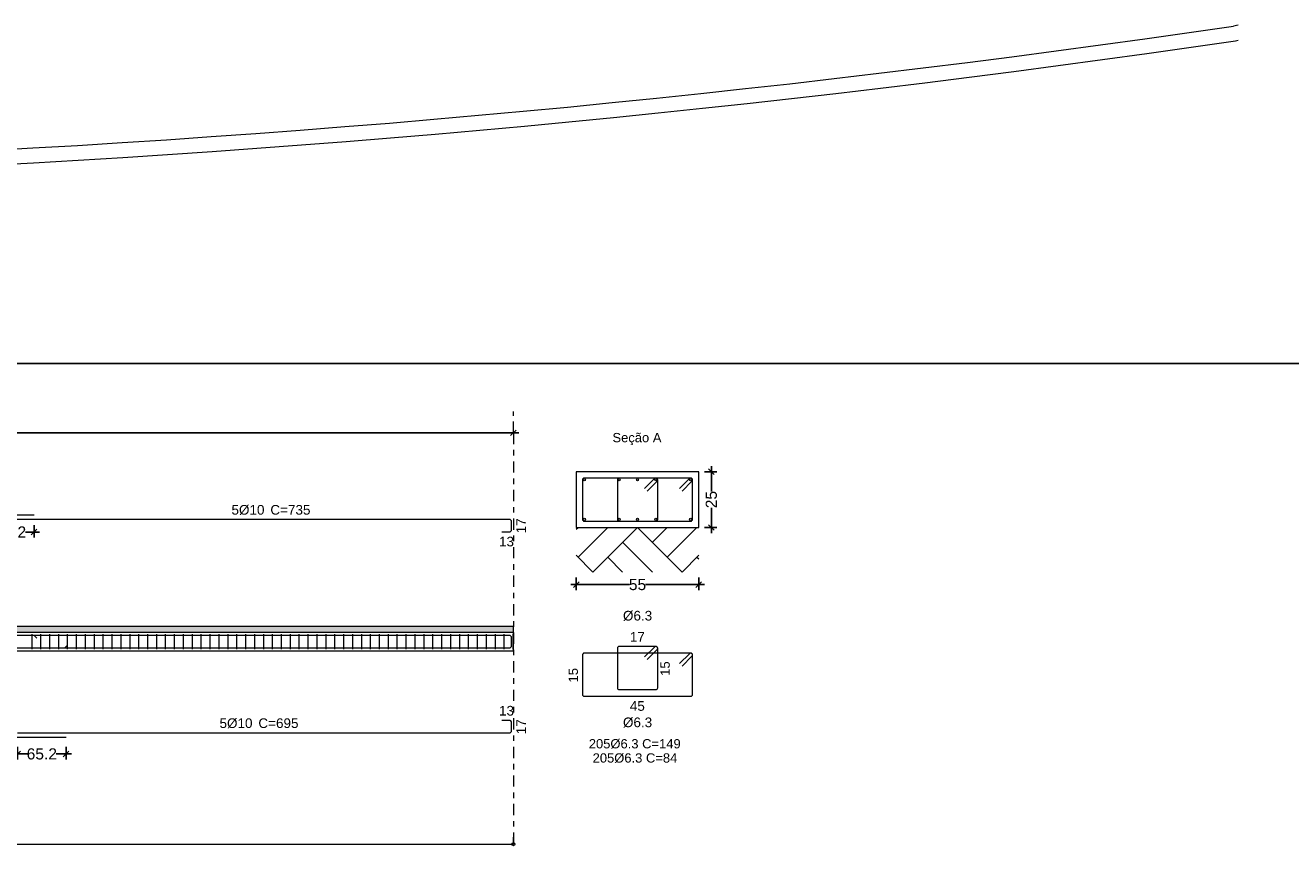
# Model space of a CAD drawing. Header units: millimetres. Extents: x 83 to 471, y -739 to 93.
# Tile 129 of 185: x 149 to 171, y -257 to -242. Entities that reach past the tile are written whole.
import ezdxf

# ---------------------------------------------------------------- set-up
doc = ezdxf.new("R2010")
doc.units = ezdxf.units.MM
doc.linetypes.add('CYPE_RAYAPUNTO', pattern=[0.4125, 0.2025, -0.105, 0, -0.105])
for name, color, linetype, lineweight in [('A-FLOR', 7, 'Continuous', 9), ('ARM_LONGITUDINAL_Ø10', 7, 'Continuous', 9), ('ARM_TRANSVERSAL_Ø6_3', 7, 'Continuous', 9), ('ELE_CONT_MUROS_SOBRE_VAO', 7, 'Continuous', 0), ('ELE_CONT_VIG_CONCRETO', 7, 'Continuous', 9), ('ELE_COT_COMPRIMENTO_PROJETADO', 7, 'Continuous', 9), ('ELE_COT_COT_ANCORAGENS', 7, 'Continuous', 9), ('ELE_COT_COT_ARM', 7, 'Continuous', 9), ('ELE_COT_COT_EST', 7, 'Continuous', 9), ('ELE_COT_COT_LIN_APOIOS', 7, 'CYPE_RAYAPUNTO', 9), ('ELE_REF_COT_LIN_AUX_COTA', 7, 'CYPE_RAYAPUNTO', 9), ('POR_ARM_LONG_ARM_TEXTOS', 7, 'Continuous', 9), ('POR_ARM_LONG_TXT_COMP', 7, 'Continuous', 9), ('SEC_CONT_TERRENO_CORTE', 7, 'Continuous', 0), ('SEC_CONT_VIG_CONCRETO_CORTE', 7, 'Continuous', 9), ('SEC_COTAS_SEC_DIM_VIGA', 7, 'Continuous', 9), ('SEC_COTAS_TEXTOS_DETALHE_ESTRIBOS', 7, 'Continuous', 9), ('SEC_REF_TXT_NOMES', 7, 'Continuous', 9), ('SEC_REF_TXT_POSICOES_ARM_ESTRIBOS', 7, 'Continuous', 9)]:
    doc.layers.add(name, color=color, linetype=linetype, lineweight=lineweight)
doc.styles.add('Arial', font='arial.ttf')
doc.dimstyles.new('cype_oblique', dxfattribs={"dimtxt": 0.2, "dimasz": 0.1, "dimexe": 0.1, "dimexo": 0.1, "dimgap": 0, "dimtad": 0, "dimdec": 0, "dimlfac": 30, "dimzin": 0, "dimdsep": 46, "dimtxsty": 'Arial', "dimblk1": 'OBLIQUE', "dimblk2": 'OBLIQUE', "dimsah": 1, "dimcen": 0.09, "dimdle": 0.1, "dimadec": 0, "dimazin": 0, "dimtfac": 1, "dimtdec": 0, "dimtofl": 0, "dimtmove": 2, "dimatfit": 3, "dimfxl": 1, "dimtolj": 1, "dimtzin": 0, "dimarcsym": 0})

# ---------------------------------------------------------------- blocks, each defined once
blk = doc.blocks.new('_OBLIQUE')
at = {"color": 0, "linetype": 'ByBlock', "lineweight": -2}
blk.add_line((-0.5, -0.5), (0.5, 0.5), dxfattribs=at)
blk = doc.blocks.new('*D5188')
at = {"layer": 'Defpoints', "color": 0}
for p in [(33.789, -2.499), (35.989, -2.499), (35.989, -2.725)]:
    blk.add_point(p, dxfattribs=at)
at = {"layer": 'SEC_COTAS_SEC_DIM_VIGA', "color": 0, "lineweight": -2}
for p, q in [((33.689, -2.725), (34.745, -2.725)), ((33.789, -2.599), (33.789, -2.825)), ((36.089, -2.725), (35.033, -2.725)), ((35.989, -2.599), (35.989, -2.825))]:
    blk.add_line(p, q, dxfattribs=at)
at = {"layer": 'SEC_COTAS_SEC_DIM_VIGA', "color": 0, "linetype": 'ByBlock', "lineweight": -2, "xscale": 0.1, "yscale": 0.1, "zscale": 0.1, "rotation": 180}
blk.add_blockref('_OBLIQUE', (33.789, -2.725), dxfattribs=at)
at = {"layer": 'SEC_COTAS_SEC_DIM_VIGA', "color": 0, "linetype": 'ByBlock', "lineweight": -2, "xscale": 0.1, "yscale": 0.1, "zscale": 0.1}
blk.add_blockref('_OBLIQUE', (35.989, -2.725), dxfattribs=at)
at = {"layer": 'SEC_COTAS_SEC_DIM_VIGA', "color": 0, "insert": (34.889, -2.725), "char_height": 0.2, "attachment_point": 5, "style": 'Arial'}
blk.add_mtext('\\A1;55', dxfattribs=at)
blk = doc.blocks.new('*D5189')
at = {"layer": 'Defpoints', "color": 0}
for p in [(35.989, -0.699), (36.215, -0.699), (35.989, -1.699)]:
    blk.add_point(p, dxfattribs=at)
at = {"layer": 'SEC_COTAS_SEC_DIM_VIGA', "color": 0, "lineweight": -2}
for p, q in [((36.215, -0.599), (36.215, -1.053)), ((36.089, -0.699), (36.315, -0.699)), ((36.215, -1.799), (36.215, -1.344)), ((36.089, -1.699), (36.315, -1.699))]:
    blk.add_line(p, q, dxfattribs=at)
at = {"layer": 'SEC_COTAS_SEC_DIM_VIGA', "color": 0, "linetype": 'ByBlock', "lineweight": -2, "xscale": 0.1, "yscale": 0.1, "zscale": 0.1}
for p, rotation in [((36.215, -0.699), 90), ((36.215, -1.699), 270)]:
    blk.add_blockref('_OBLIQUE', p, dxfattribs=dict(at, rotation=rotation))
at = {"layer": 'SEC_COTAS_SEC_DIM_VIGA', "color": 0, "insert": (36.215, -1.199), "char_height": 0.2, "attachment_point": 5, "rotation": 90, "style": 'Arial'}
blk.add_mtext('\\A1;25', dxfattribs=at)
blk = doc.blocks.new('*D5190')
at = {"layer": 'Defpoints', "color": 0}
for p in [(0, 0), (0, 0), (32.66, 0)]:
    blk.add_point(p, dxfattribs=at)
at = {"layer": 'ELE_COT_COMPRIMENTO_PROJETADO', "color": 0, "lineweight": -2}
for p, q in [((-0.1, 0), (15.912, 0)), ((0, 0), (0, 0)), ((32.76, 0), (16.748, 0)), ((32.66, 0), (32.66, 0))]:
    blk.add_line(p, q, dxfattribs=at)
at = {"layer": 'ELE_COT_COMPRIMENTO_PROJETADO', "color": 0, "linetype": 'ByBlock', "lineweight": -2, "xscale": 0.1, "yscale": 0.1, "zscale": 0.1, "rotation": 180}
blk.add_blockref('_OBLIQUE', (0, 0), dxfattribs=at)
at = {"layer": 'ELE_COT_COMPRIMENTO_PROJETADO', "color": 0, "linetype": 'ByBlock', "lineweight": -2, "xscale": 0.1, "yscale": 0.1, "zscale": 0.1}
blk.add_blockref('_OBLIQUE', (32.66, 0), dxfattribs=at)
at = {"layer": 'ELE_COT_COMPRIMENTO_PROJETADO', "color": 0, "insert": (16.33, 0), "char_height": 0.2, "attachment_point": 5, "style": 'Arial'}
blk.add_mtext('\\A1;24.495', dxfattribs=at)
blk = doc.blocks.new('*D5191')
at = {"layer": 'Defpoints', "color": 0}
for p in [(23.224, -1.555), (24.053, -1.555), (24.053, -1.782)]:
    blk.add_point(p, dxfattribs=at)
at = {"layer": 'ELE_COT_COT_ARM', "color": 0, "lineweight": -2}
for p, q in [((23.124, -1.782), (23.379, -1.782)), ((23.224, -1.655), (23.224, -1.882)), ((24.153, -1.782), (23.898, -1.782)), ((24.053, -1.655), (24.053, -1.882))]:
    blk.add_line(p, q, dxfattribs=at)
at = {"layer": 'ELE_COT_COT_ARM', "color": 0, "linetype": 'ByBlock', "lineweight": -2, "xscale": 0.1, "yscale": 0.1, "zscale": 0.1, "rotation": 180}
blk.add_blockref('_OBLIQUE', (23.224, -1.782), dxfattribs=at)
at = {"layer": 'ELE_COT_COT_ARM', "color": 0, "linetype": 'ByBlock', "lineweight": -2, "xscale": 0.1, "yscale": 0.1, "zscale": 0.1}
blk.add_blockref('_OBLIQUE', (24.053, -1.782), dxfattribs=at)
at = {"layer": 'ELE_COT_COT_ARM', "color": 0, "insert": (23.639, -1.782), "char_height": 0.2, "attachment_point": 5, "style": 'Arial'}
blk.add_mtext('\\A1;62.2', dxfattribs=at)
blk = doc.blocks.new('*D5194')
at = {"layer": 'Defpoints', "color": 0}
for p in [(23.757, -5.54), (24.627, -5.54), (24.627, -5.766)]:
    blk.add_point(p, dxfattribs=at)
at = {"layer": 'ELE_COT_COT_ARM', "color": 0, "lineweight": -2}
for p, q in [((23.757, -5.64), (23.757, -5.866)), ((24.627, -5.64), (24.627, -5.866)), ((23.657, -5.766), (23.933, -5.766)), ((24.727, -5.766), (24.451, -5.766))]:
    blk.add_line(p, q, dxfattribs=at)
at = {"layer": 'ELE_COT_COT_ARM', "color": 0, "linetype": 'ByBlock', "lineweight": -2, "xscale": 0.1, "yscale": 0.1, "zscale": 0.1, "rotation": 180}
blk.add_blockref('_OBLIQUE', (23.757, -5.766), dxfattribs=at)
at = {"layer": 'ELE_COT_COT_ARM', "color": 0, "linetype": 'ByBlock', "lineweight": -2, "xscale": 0.1, "yscale": 0.1, "zscale": 0.1}
blk.add_blockref('_OBLIQUE', (24.627, -5.766), dxfattribs=at)
at = {"layer": 'ELE_COT_COT_ARM', "color": 0, "insert": (24.192, -5.766), "char_height": 0.2, "attachment_point": 5, "style": 'Arial'}
blk.add_mtext('\\A1;65.2', dxfattribs=at)
blk = doc.blocks.new('G$C8F3AFCFD')
at = {"layer": 'ELE_CONT_MUROS_SOBRE_VAO', "true_color": 0xdad7d3}
blk.add_hatch(color=254, dxfattribs=at).paths.add_polyline_path([(0, -3.582), (32.66, -3.582), (32.66, -3.475), (0, -3.475)])
at = {"layer": 'ARM_LONGITUDINAL_Ø10'}
for p, q in [((24.053, -3.637), (24.1, -3.684)), ((24.607, -3.861), (24.654, -3.813))]:
    blk.add_line(p, q, dxfattribs=at)
for points in [[(24.053, -1.479), (8.053, -1.479)], [(32.453, -1.779), (32.587, -1.779), (32.602, -1.776), (32.615, -1.768), (32.624, -1.755), (32.627, -1.739), (32.627, -1.595), (32.624, -1.58), (32.615, -1.567), (32.602, -1.559), (32.587, -1.555), (23.224, -1.555)], [(32.453, -3.861), (32.587, -3.861), (32.602, -3.858), (32.615, -3.849), (32.624, -3.836), (32.627, -3.821), (32.627, -3.677), (32.624, -3.661), (32.615, -3.648), (32.602, -3.64), (32.587, -3.637), (0.073, -3.637), (0.058, -3.64), (0.045, -3.648), (0.036, -3.661), (0.033, -3.677), (0.033, -3.821), (0.036, -3.836), (0.045, -3.849), (0.058, -3.858), (0.073, -3.861), (0.207, -3.861)], [(0.207, -3.637), (0.073, -3.637), (0.058, -3.64), (0.045, -3.648), (0.036, -3.661), (0.033, -3.677), (0.033, -3.821), (0.036, -3.836), (0.045, -3.849), (0.058, -3.858), (0.073, -3.861), (32.587, -3.861), (32.602, -3.858), (32.615, -3.849), (32.624, -3.836), (32.627, -3.821), (32.627, -3.677), (32.624, -3.661), (32.615, -3.648), (32.602, -3.64), (32.587, -3.637), (32.453, -3.637)], [(23.757, -5.387), (32.587, -5.387), (32.602, -5.384), (32.615, -5.375), (32.624, -5.362), (32.627, -5.347), (32.627, -5.203), (32.624, -5.187), (32.615, -5.174), (32.602, -5.166), (32.587, -5.163), (32.453, -5.163)], [(8.627, -5.463), (24.627, -5.463)]]:
    blk.add_lwpolyline(points, dxfattribs=at)
for centre in [(33.934, -0.844), (34.56, -0.844), (34.889, -0.844), (35.218, -0.844), (35.844, -0.844), (33.934, -1.553), (34.56, -1.553), (34.889, -1.553), (35.218, -1.553), (35.844, -1.553)]:
    blk.add_circle(centre, 0.02, dxfattribs=at)
at = {"layer": 'ARM_TRANSVERSAL_Ø6_3'}
for p, q in [((24.01, -3.615), (24.01, -3.882)), ((24.17, -3.615), (24.17, -3.882)), ((24.33, -3.615), (24.33, -3.882)), ((24.49, -3.615), (24.49, -3.882)), ((24.65, -3.615), (24.65, -3.882)), ((24.81, -3.615), (24.81, -3.882)), ((24.97, -3.615), (24.97, -3.882)), ((25.13, -3.615), (25.13, -3.882)), ((25.29, -3.615), (25.29, -3.882)), ((25.45, -3.615), (25.45, -3.882)), ((25.61, -3.615), (25.61, -3.882)), ((25.77, -3.615), (25.77, -3.882)), ((25.93, -3.615), (25.93, -3.882)), ((26.09, -3.615), (26.09, -3.882)), ((26.25, -3.615), (26.25, -3.882)), ((26.41, -3.615), (26.41, -3.882)), ((26.57, -3.615), (26.57, -3.882)), ((26.73, -3.615), (26.73, -3.882)), ((26.89, -3.615), (26.89, -3.882)), ((27.05, -3.615), (27.05, -3.882)), ((27.21, -3.615), (27.21, -3.882)), ((27.37, -3.615), (27.37, -3.882)), ((27.53, -3.615), (27.53, -3.882)), ((27.69, -3.615), (27.69, -3.882)), ((27.85, -3.615), (27.85, -3.882)), ((28.01, -3.615), (28.01, -3.882)), ((28.17, -3.615), (28.17, -3.882)), ((28.33, -3.615), (28.33, -3.882)), ((28.49, -3.615), (28.49, -3.882)), ((28.65, -3.615), (28.65, -3.882)), ((28.81, -3.615), (28.81, -3.882)), ((28.97, -3.615), (28.97, -3.882)), ((29.13, -3.615), (29.13, -3.882)), ((29.29, -3.615), (29.29, -3.882)), ((29.45, -3.615), (29.45, -3.882)), ((29.61, -3.615), (29.61, -3.882)), ((29.77, -3.615), (29.77, -3.882)), ((29.93, -3.615), (29.93, -3.882)), ((30.09, -3.615), (30.09, -3.882)), ((30.25, -3.615), (30.25, -3.882)), ((30.41, -3.615), (30.41, -3.882)), ((30.57, -3.615), (30.57, -3.882)), ((30.73, -3.615), (30.73, -3.882)), ((30.89, -3.615), (30.89, -3.882)), ((31.05, -3.615), (31.05, -3.882)), ((31.21, -3.615), (31.21, -3.882)), ((31.37, -3.615), (31.37, -3.882)), ((31.53, -3.615), (31.53, -3.882)), ((31.69, -3.615), (31.69, -3.882)), ((31.85, -3.615), (31.85, -3.882)), ((32.01, -3.615), (32.01, -3.882)), ((32.17, -3.615), (32.17, -3.882)), ((32.33, -3.615), (32.33, -3.882)), ((32.49, -3.615), (32.49, -3.882)), ((32.65, -3.615), (32.65, -3.882))]:
    blk.add_line(p, q, dxfattribs=at)
for points in [[(35.689, -1.045), (35.867, -0.867), (35.871, -0.862), (35.874, -0.856), (35.876, -0.85), (35.876, -0.844), (35.876, -0.838), (35.874, -0.831), (35.871, -0.826), (35.867, -0.821), (35.862, -0.817), (35.856, -0.814), (35.85, -0.812), (35.844, -0.811), (33.934, -0.811), (33.922, -0.814), (33.911, -0.821), (33.904, -0.831), (33.902, -0.844), (33.902, -1.553), (33.904, -1.566), (33.911, -1.577), (33.922, -1.584), (33.934, -1.586), (35.844, -1.586), (35.856, -1.584), (35.867, -1.577), (35.874, -1.566), (35.876, -1.553), (35.876, -0.844), (35.876, -0.838), (35.874, -0.831), (35.871, -0.826), (35.867, -0.821), (35.862, -0.817), (35.856, -0.814), (35.85, -0.812), (35.844, -0.811), (35.838, -0.812), (35.831, -0.814), (35.826, -0.817), (35.821, -0.821), (35.643, -0.999)], [(35.063, -1.045), (35.241, -0.867), (35.245, -0.862), (35.248, -0.856), (35.25, -0.85), (35.251, -0.844), (35.25, -0.838), (35.248, -0.831), (35.245, -0.826), (35.241, -0.821), (35.236, -0.817), (35.231, -0.814), (35.225, -0.812), (35.218, -0.811), (34.56, -0.811), (34.547, -0.814), (34.537, -0.821), (34.53, -0.831), (34.527, -0.844), (34.527, -1.553), (34.53, -1.566), (34.537, -1.577), (34.547, -1.584), (34.56, -1.586), (35.218, -1.586), (35.231, -1.584), (35.241, -1.577), (35.248, -1.566), (35.251, -1.553), (35.251, -0.844), (35.25, -0.838), (35.248, -0.831), (35.245, -0.826), (35.241, -0.821), (35.236, -0.817), (35.231, -0.814), (35.225, -0.812), (35.218, -0.811), (35.212, -0.812), (35.206, -0.814), (35.2, -0.817), (35.195, -0.821), (35.017, -0.999)], [(35.063, -4.07), (35.241, -3.892), (35.245, -3.887), (35.248, -3.882), (35.25, -3.876), (35.251, -3.869), (35.25, -3.863), (35.248, -3.857), (35.245, -3.851), (35.241, -3.846), (35.236, -3.842), (35.231, -3.839), (35.225, -3.837), (35.218, -3.837), (34.56, -3.837), (34.547, -3.839), (34.537, -3.846), (34.53, -3.857), (34.527, -3.869), (34.527, -4.579), (34.53, -4.591), (34.537, -4.602), (34.547, -4.609), (34.56, -4.611), (35.218, -4.611), (35.231, -4.609), (35.241, -4.602), (35.248, -4.591), (35.251, -4.579), (35.251, -3.869), (35.25, -3.863), (35.248, -3.857), (35.245, -3.851), (35.241, -3.846), (35.236, -3.842), (35.231, -3.839), (35.225, -3.837), (35.218, -3.837), (35.212, -3.837), (35.206, -3.839), (35.2, -3.842), (35.195, -3.846), (35.017, -4.024)], [(35.689, -4.19), (35.867, -4.012), (35.871, -4.007), (35.874, -4.002), (35.876, -3.996), (35.876, -3.989), (35.876, -3.983), (35.874, -3.977), (35.871, -3.971), (35.867, -3.966), (35.862, -3.962), (35.856, -3.959), (35.85, -3.957), (35.844, -3.957), (33.934, -3.957), (33.922, -3.959), (33.911, -3.966), (33.904, -3.977), (33.902, -3.989), (33.902, -4.699), (33.904, -4.711), (33.911, -4.722), (33.922, -4.729), (33.934, -4.731), (35.844, -4.731), (35.856, -4.729), (35.867, -4.722), (35.874, -4.711), (35.876, -4.699), (35.876, -3.989), (35.876, -3.983), (35.874, -3.977), (35.871, -3.971), (35.867, -3.966), (35.862, -3.962), (35.856, -3.959), (35.85, -3.957), (35.844, -3.957), (35.838, -3.957), (35.831, -3.959), (35.826, -3.962), (35.821, -3.966), (35.643, -4.144)]]:
    blk.add_lwpolyline(points, dxfattribs=at)
at = {"layer": 'ELE_CONT_MUROS_SOBRE_VAO', "color": 254, "true_color": 0xdad7d3}
blk.add_lwpolyline([(0, -3.582), (32.66, -3.582), (32.66, -3.475), (0, -3.475)], close=True, dxfattribs=at)
at = {"layer": 'ELE_CONT_MUROS_SOBRE_VAO'}
blk.add_lwpolyline([(0, -3.582), (32.66, -3.582), (32.66, -3.475), (0, -3.475)], dxfattribs=at)
at = {"layer": 'ELE_CONT_VIG_CONCRETO'}
for p, q in [((0, -3.582), (32.66, -3.582)), ((32.66, -3.915), (32.66, -3.582)), ((0, -3.915), (32.66, -3.915))]:
    blk.add_line(p, q, dxfattribs=at)
at = {"layer": 'ELE_COT_COT_EST'}
blk.add_lwpolyline([(0, -7.388), (32.66, -7.388), (32.66, -7.26)], dxfattribs=at)
blk.add_circle((32.66, -7.388), 0.0255, dxfattribs=at)
at = {"layer": 'ELE_COT_COT_LIN_APOIOS'}
blk.add_line((32.66, 0), (32.66, -7.388), dxfattribs=at)
at = {"layer": 'ELE_REF_COT_LIN_AUX_COTA'}
blk.add_line((32.66, 0), (32.66, 0.383), dxfattribs=at)
at = {"layer": 'SEC_CONT_TERRENO_CORTE'}
for p, q in [((33.789, -1.732), (33.822, -1.699)), ((33.822, -2.232), (34.356, -1.699)), ((34.089, -2.499), (34.889, -1.699)), ((34.889, -1.699), (35.689, -2.499)), ((35.156, -1.965), (35.422, -1.699)), ((35.422, -2.232), (35.956, -1.699)), ((34.622, -1.965), (35.156, -2.499)), ((33.789, -2.199), (34.089, -2.499)), ((34.356, -2.232), (34.622, -2.499)), ((35.689, -2.499), (35.989, -2.199)), ((35.956, -2.232), (35.989, -2.265))]:
    blk.add_line(p, q, dxfattribs=at)
at = {"layer": 'SEC_CONT_VIG_CONCRETO_CORTE'}
blk.add_lwpolyline([(35.989, -0.699), (33.789, -0.699), (33.789, -1.699), (35.989, -1.699), (35.989, -0.699)], close=True, dxfattribs=at)
at = {"layer": 'ELE_COT_COT_ANCORAGENS', "style": 'Arial'}
for p in [(32.887, -1.805), (32.887, -5.412)]:
    blk.add_text('17', height=0.1733, rotation=90, dxfattribs=at).set_placement(p)
for p in [(32.402, -2.039), (32.402, -5.076)]:
    blk.add_text('13', height=0.1733, dxfattribs=at).set_placement(p)
at = {"layer": 'POR_ARM_LONG_ARM_TEXTOS', "style": 'Arial'}
for p in [(27.598, -1.469), (27.383, -5.3)]:
    blk.add_text('5%%c10', height=0.1733, dxfattribs=at).set_placement(p)
at = {"layer": 'POR_ARM_LONG_TXT_COMP', "style": 'Arial'}
for s, p in [(' C=735', (28.229, -1.469)), (' C=695', (28.014, -5.3))]:
    blk.add_text(s, height=0.1733, dxfattribs=at).set_placement(p)
at = {"layer": 'SEC_COTAS_TEXTOS_DETALHE_ESTRIBOS', "style": 'Arial'}
for s, p in [('17', (34.751, -3.75)), ('45', (34.751, -4.991))]:
    blk.add_text(s, height=0.1733, dxfattribs=at).set_placement(p)
for p in [(33.818, -4.482), (35.468, -4.362)]:
    blk.add_text('15', height=0.1667, rotation=90, dxfattribs=at).set_placement(p)
at = {"layer": 'SEC_REF_TXT_NOMES', "style": 'Arial'}
blk.add_text('Seção A', height=0.1667, dxfattribs=at).set_placement((34.439, -0.169))
at = {"layer": 'SEC_REF_TXT_POSICOES_ARM_ESTRIBOS', "style": 'Arial'}
for s, height, p in [('%%c6.3', 0.1733, (34.628, -3.37)), ('%%c6.3', 0.1733, (34.628, -5.285)), ('205%%c6.3 C=149', 0.16667, (34.014, -5.666)), ('205%%c6.3 C=84', 0.16667, (34.083, -5.921))]:
    blk.add_text(s, height=height, dxfattribs=at).set_placement(p)
at = {"layer": 'ELE_COT_COMPRIMENTO_PROJETADO'}
dim = blk.add_aligned_dim(p1=(32.66, 0), p2=(0, 0), distance=0, text='24.495', dimstyle='cype_oblique', override={"dimexe": 0, "dimexo": 0}, dxfattribs=at)
dim.commit()
dim.dimension.update_dxf_attribs({"geometry": '*D5190', "text_midpoint": (16.33, 0)})
at = {"layer": 'ELE_COT_COT_ARM'}
for p1, p2, text, picture, middle in [((23.224, -1.555), (24.053, -1.555), '62.2', '*D5191', (23.639, -1.782)), ((23.757, -5.54), (24.627, -5.54), '65.2', '*D5194', (24.192, -5.766))]:
    dim = blk.add_aligned_dim(p1=p1, p2=p2, distance=-0.226, text=text, dimstyle='cype_oblique', dxfattribs=at)
    dim.commit()
    dim.dimension.update_dxf_attribs({"geometry": picture, "text_midpoint": middle})
at = {"layer": 'SEC_COTAS_SEC_DIM_VIGA'}
for p1, p2, text, picture, middle in [((35.989, -1.699), (35.989, -0.699), '25', '*D5189', (36.215, -1.199)), ((33.789, -2.499), (35.989, -2.499), '55', '*D5188', (34.889, -2.725))]:
    dim = blk.add_aligned_dim(p1=p1, p2=p2, distance=-0.226, text=text, dimstyle='cype_oblique', dxfattribs=at)
    dim.commit()
    dim.dimension.update_dxf_attribs({"geometry": picture, "text_midpoint": middle})

msp = doc.modelspace()

# ---------------------------------------------------------------- linework, layer by layer
msp.add_line((96.62457, -247.94388), (194.51797, -247.94388))
at = {"layer": 'A-FLOR'}
for p, q in [((170.47594, -241.86959), (170.38986, -241.88223)), ((170.42861, -242.14608), (170.47594, -242.13913))]:
    msp.add_line(p, q, dxfattribs=at)
for radius in [242.94548, 243.21216]:
    msp.add_arc((135.08941, -1.51504), radius, 266.2375558, 278.3547637, dxfattribs=at)

# ---------------------------------------------------------------- block references
msp.add_blockref('G$C8F3AFCFD', (124.80058, -249.18684))

doc.saveas('drawing.dxf')
